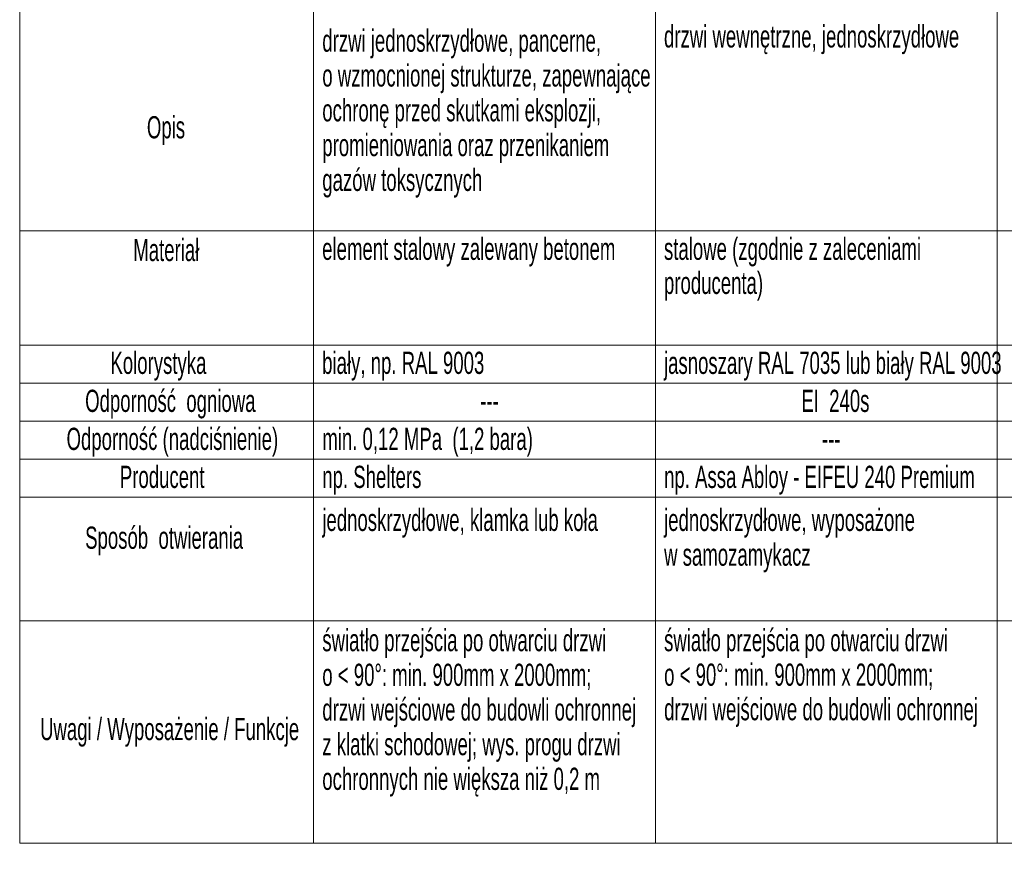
# Model space of a CAD drawing. Header units: centimetres. Extents: x 4440 to 22481, y -13438 to -10264.
# Tile 1 of 20: x 4440 to 5994, y -12848 to -11512. Entities that reach past the tile are written whole.
import ezdxf

# ---------------------------------------------------------------- set-up
doc = ezdxf.new("R2010")
doc.units = ezdxf.units.CM
doc.header["$MEASUREMENT"] = 0
doc.layers.add('00RamTab-L', color=7, linetype='Continuous')
doc.layers.add('MF_Logo', color=7, linetype='Continuous')
doc.styles.add('GENERATED_STYLE_2', font='txt')

msp = doc.modelspace()

# ---------------------------------------------------------------- linework, layer by layer
at = {"layer": 'MF_Logo', "color": 7, "linetype": 'Continuous', "lineweight": 13}
for p, q in [((4439.5, -12811.5), (4439.5, -10405.9)), ((4903.6, -12811.5), (4903.6, -10405.9)), ((5443.4, -12811.5), (5443.4, -10405.9)), ((5983.1, -12811.5), (5983.1, -10405.9)), ((5983.1, -12518.9), (5983.1, -10467.2)), ((4439.5, -11845), (10293.6, -11845)), ((4439.5, -12025), (10293.6, -12025)), ((4439.5, -12085), (10293.6, -12085)), ((4439.5, -12145), (10293.6, -12145)), ((4439.5, -12205), (10293.6, -12205)), ((4439.5, -12205), (10293.6, -12205)), ((4439.5, -12265), (10293.6, -12265)), ((4439.5, -12460.4), (10293.6, -12460.4)), ((4439.5, -12811.5), (10293.6, -12811.5))]:
    msp.add_line(p, q, dxfattribs=at)

# ---------------------------------------------------------------- texts
at = {"layer": '00RamTab-L', "color": 7, "linetype": 'Continuous', "lineweight": 25, "char_height": 35, "attachment_point": 1, "style": 'GENERATED_STYLE_2'}
for s, insert, width, line_spacing_factor in [('\\A1;{\\W0.600000x;\\pql;\\fArial|b0|i0|c238|p38;drzwi jednoskrzydłowe, pancerne, \\P\\pql;\\fArial|b0|i0|c238|p38;o wzmocnionej strukturze, zapewnające ochronę przed skutkami eksplozji, promieniowania oraz przenikaniem gazów toksycznych}', (4917.4, -11527.1), 519.983, 0.941445), ('\\A1;{\\W0.600000x;\\pql;\\fArial|b0|i0|c238|p38;stalowe (zgodnie z zaleceniami producenta)}', (5457, -11855.6), 520.237, 0.92221), ('\\A1;{\\W0.600000x;\\pql;\\fArial|b0|i0|c238|p38;światło przejścia po otwarciu drzwi \\P\\pql;\\fArial|b0|i0|c238|p38;o < 90°: min. 900mm x 2000mm; \\P\\pql;\\fArial|b0|i0|c238|p38;drzwi wejściowe do budowli ochronnej\\P\\pql;\\fArial|b0|i0|c238|p38;z klatki schodowej; wys. progu drzwi ochronnych nie większa niż 0,2 m}', (4917.4, -12473.3), 510.014, 0.937793)]:
    msp.add_mtext(s, dxfattribs=dict(at, insert=insert, width=width, line_spacing_factor=line_spacing_factor))
for s, insert in [('\\A1;{\\W0.600000x;\\pql;\\fArial|b0|i0|c238|p38;drzwi wewnętrzne, jednoskrzydłowe}', (5457, -11520.4)), ('\\A1;{\\W0.600000x;\\pql;\\fArial|b0|i0|c238|p38;Opis}', (4640.4, -11663.8)), ('\\A1;{\\W0.600000x;\\pql;\\fArial|b0|i0|c238|p38;Materiał}', (4618.9, -11857.5)), ('\\A1;{\\W0.600000x;\\pql;\\fArial|b0|i0|c238|p38;element stalowy zalewany betonem}', (4917.2, -11855.6)), ('\\A1;{\\W0.600000x;\\pql;\\fArial|b0|i0|c238|p38;Kolorystyka}', (4582.8, -12035.6)), ('\\A1;{\\W0.600000x;\\pql;\\fArial|b0|i0|c238|p38;biały, np. RAL 9003}', (4917.2, -12035.6)), ('\\A1;{\\W0.600000x;\\pql;\\fArial|b0|i0|c238|p38;jasnoszary RAL 7035 lub biały RAL 9003}', (5457, -12035.6)), ('\\A1;{\\W0.600000x;\\pql;\\fArial|b0|i0|c238|p38;Odporność  ogniowa}', (4542.9, -12095.6)), ('\\A1;{\\W0.600000x;\\pql;\\fArial|b0|i0|c238|p38;---}', (5166.7, -12095.6)), ('\\A1;{\\W0.600000x;\\pql;\\fArial|b0|i0|c238|p38;Odporność (nadciśnienie)}', (4513.5, -12155.6)), ('\\A1;{\\W0.600000x;\\pql;\\fArial|b0|i0|c238|p38;min. 0,12 MPa  (1,2 bara)}', (4917.4, -12155.6)), ('\\A1;{\\W0.600000x;\\pql;\\fArial|b0|i0|c238|p38;---}', (5706.5, -12155.6)), ('\\A1;{\\W0.600000x;\\pql;\\fArial|b0|i0|c238|p38;Producent}', (4597.7, -12215.6)), ('\\A1;{\\W0.600000x;\\pql;\\fArial|b0|i0|c238|p38;np. Shelters }', (4917.4, -12215.6)), ('\\A1;{\\W0.600000x;\\pql;\\fArial|b0|i0|c238|p38;np. Assa Abloy - EIFEU 240 Premium}', (5457.2, -12215.6)), ('\\A1;{\\W0.600000x;\\pql;\\fArial|b0|i0|c238|p38;jednoskrzydłowe, klamka lub koła}', (4917.4, -12283.5)), ('\\A1;{\\W0.600000x;\\pql;\\fArial|b0|i0|c238|p38;Sposób  otwierania}', (4542.9, -12311.6)), ('\\A1;{\\W0.600000x;\\pql;\\fArial|b0|i0|c238|p38;Uwagi / Wyposażenie / Funkcje}', (4471.7, -12613.6))]:
    msp.add_mtext(s, dxfattribs=dict(at, insert=insert))
at = {"layer": '00RamTab-L', "color": 1, "linetype": 'Continuous', "lineweight": 13, "insert": (5673.9, -12095.6), "char_height": 35, "attachment_point": 1, "style": 'GENERATED_STYLE_2'}
msp.add_mtext('\\A1;{\\W0.600000x;\\pql;\\fArial|b0|i0|c238|p38;EI  240s}', dxfattribs=at)
at = {"layer": '00RamTab-L', "color": 7, "linetype": 'Continuous', "lineweight": 25, "char_height": 35, "attachment_point": 1, "style": 'GENERATED_STYLE_2'}
for s, insert, line_spacing_factor in [('\\A1;{\\W0.600000x;\\pql;\\fArial|b0|i0|c238|p38;jednoskrzydłowe, wyposażone \\P\\pql;\\fArial|b0|i0|c238|p38;w samozamykacz}', (5457.2, -12283.5), 0.940037), ('\\A1;{\\W0.600000x;\\pql;\\fArial|b0|i0|c238|p38;światło przejścia po otwarciu drzwi \\P\\pql;\\fArial|b0|i0|c238|p38;o < 90°: min. 900mm x 2000mm; \\P\\pql;\\fArial|b0|i0|c238|p38;drzwi wejściowe do budowli ochronnej}', (5457.2, -12473.3), 0.933892)]:
    msp.add_mtext(s, dxfattribs=dict(at, insert=insert, line_spacing_factor=line_spacing_factor))

doc.saveas('drawing.dxf')
